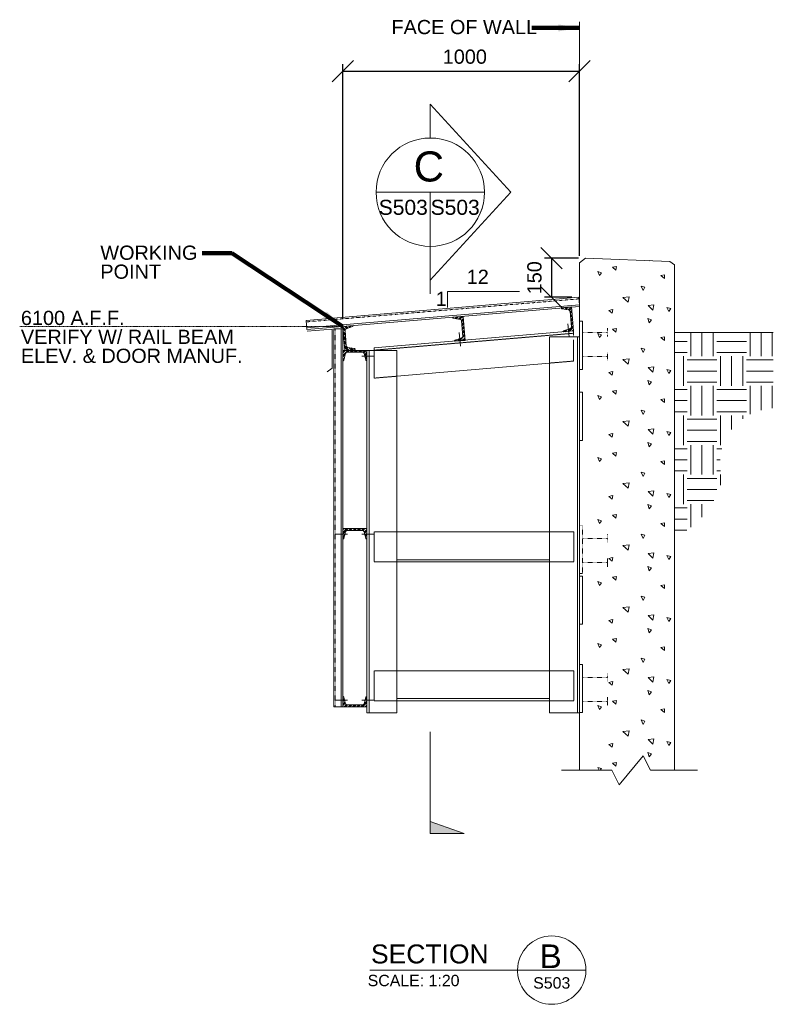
# Model space of a CAD drawing. Header units: millimetres. Extents: x -169224 to 703, y -306485 to 5405.
# Tile 7 of 7: x -6943 to -3761, y 1249 to 5405. Entities that reach past the tile are written whole.
import ezdxf

# ---------------------------------------------------------------- set-up
doc = ezdxf.new("R2010")
doc.units = ezdxf.units.MM
doc.header["$LTSCALE"] = 0.25
doc.header["$MEASUREMENT"] = 0
for name, pattern in [('DASHED', [0.75, 0.5, -0.25]), ('DGN3', [15.352176, 10.234784, -5.117392]), ('HIDDEN', [0.375, 0.25, -0.125]), ('HIDDEN2', [0.1875, 0.125, -0.0625])]:
    doc.linetypes.add(name, pattern=pattern)
doc.layers.get('Defpoints').update_dxf_attribs({"color": 5, "lineweight": 0})
for name, color, linetype, lineweight in [('G-ANN-TTLB', 7, 'Continuous', 0), ('G-ANNO-DIM', 1, 'Continuous', 0), ('G-ANNO-PATT', 9, 'Continuous', 0), ('G-ANNO-TEXT', 7, 'Continuous', 0), ('S-ANNO-DIMS', 2, 'Continuous', 0), ('S-DETL-CONC', 4, 'Continuous', 0), ('S-DETL-FNGR', 4, 'Continuous', 0), ('S-DETL-HIDE', 2, 'HIDDEN', 0), ('S-DETL-MBND', 1, 'Continuous', 0), ('S-DETL-MBND-HIDE', 1, 'HIDDEN2', 0), ('S-DETL-MBND2', 2, 'Continuous', 0), ('S-DETL-PATT', 1, 'Continuous', 0), ('S-DETL-STLS', 3, 'Continuous', 0), ('S-DETL-STLS5', 5, 'Continuous', 0), ('S-WALL-LOAD', 3, 'Continuous', 13)]:
    doc.layers.add(name, color=color, linetype=linetype, lineweight=lineweight)
doc.styles.add('1 20', font='arial.ttf', dxfattribs={"height": 60})
doc.styles.add('1 50', font='arial.ttf', dxfattribs={"height": 150})
doc.styles.add('SUBTITLE 4.7625', font='romans.shx', dxfattribs={"width": 0.8, "height": 4762.5})
doc.styles.add('TITLE20', font='simplex.shx', dxfattribs={"height": 127000})
doc.dimstyles.new('1 20', dxfattribs={"dimtxt": 60, "dimasz": 90, "dimexe": 30, "dimexo": 30, "dimgap": 30, "dimtad": 1, "dimdec": 0, "dimlfac": 0.003281, "dimzin": 11, "dimdsep": 46, "dimlunit": 5, "dimtxsty": '1 20', "dimblk1": 'OBLIQUE', "dimblk2": 'OBLIQUE', "dimsah": 1, "dimcen": 0, "dimadec": 4, "dimazin": 3, "dimtfac": 1, "dimtdec": 0, "dimtix": 1, "dimtofl": 0, "dimtmove": 0, "dimatfit": 3, "dimfxl": 1, "dimtolj": 1, "dimtzin": 0, "dimarcsym": 0})
pattern_1 = [(45, (-170610.79, -305848.261), (-8.83883476, 8.83883476), []), (45, (-170610.79, -305842.011), (-8.83883476, 8.83883476), []), (45, (-170610.79, -305848.261), (-8.83883476, 8.83883476), []), (45, (-170610.79, -305842.011), (-8.83883476, 8.83883476), [])]

# ---------------------------------------------------------------- blocks, each defined once
blk = doc.blocks.new('_Oblique')
at = {"color": 0, "linetype": 'ByBlock', "lineweight": -2}
blk.add_line((-0.5, -0.5), (0.5, 0.5), dxfattribs=at)
blk = doc.blocks.new('*D87')
at = {"layer": 'Defpoints', "color": 0, "lineweight": 0, "transparency": 16777216}
for p in [(-4578.8, 5187.9), (-4578.8, 4378.2), (-5578.8, 4110.3)]:
    blk.add_point(p, dxfattribs=at)
at = {"layer": 'G-ANNO-DIM', "color": 0, "lineweight": -2, "transparency": 16777216}
for p, q in [((-5578.8, 4140.3), (-5578.8, 5217.9)), ((-4578.8, 4408.2), (-4578.8, 5217.9)), ((-5578.8, 5187.9), (-4578.8, 5187.9))]:
    blk.add_line(p, q, dxfattribs=at)
at = {"layer": 'G-ANNO-DIM', "color": 0, "lineweight": -2, "transparency": 16777216, "xscale": 90, "yscale": 90, "zscale": 90, "rotation": 180}
blk.add_blockref('_Oblique', (-5578.8, 5187.9), dxfattribs=at)
at = {"layer": 'G-ANNO-DIM', "color": 0, "lineweight": -2, "transparency": 16777216, "xscale": 90, "yscale": 90, "zscale": 90}
blk.add_blockref('_Oblique', (-4578.8, 5187.9), dxfattribs=at)
at = {"layer": 'G-ANNO-DIM', "color": 0, "transparency": 16777216, "insert": (-5063.5, 5248.5), "char_height": 60, "attachment_point": 5, "style": '1 20'}
blk.add_mtext('\\A1;1000', dxfattribs=at)
blk = doc.blocks.new('*D88')
at = {"layer": 'Defpoints', "color": 0, "lineweight": 0, "transparency": 16777216}
for p in [(-4554.2, 4398.2), (-4697.4, 4233), (-4582, 4233)]:
    blk.add_point(p, dxfattribs=at)
at = {"layer": 'G-ANNO-DIM', "color": 0, "lineweight": -2, "transparency": 16777216}
for p, q in [((-4584.2, 4398.2), (-4727.4, 4398.2)), ((-4697.4, 4398.2), (-4697.4, 4233)), ((-4612, 4233), (-4727.4, 4233))]:
    blk.add_line(p, q, dxfattribs=at)
at = {"layer": 'G-ANNO-DIM', "color": 0, "lineweight": -2, "transparency": 16777216, "xscale": 90, "yscale": 90, "zscale": 90}
for p, rotation in [((-4697.4, 4398.2), 90), ((-4697.4, 4233), 270)]:
    blk.add_blockref('_Oblique', p, dxfattribs=dict(at, rotation=rotation))
at = {"layer": 'G-ANNO-DIM', "color": 0, "transparency": 16777216, "insert": (-4769.4, 4315.6), "char_height": 60, "attachment_point": 5, "rotation": 90, "style": '1 20'}
blk.add_mtext('\\A1;150', dxfattribs=at)

msp = doc.modelspace()

# ---------------------------------------------------------------- hatches: boundary and pattern name
at = {"layer": 'G-ANNO-PATT'}
h = msp.add_hatch(dxfattribs=at)
h.set_pattern_fill('DGN_CONCRETE', color=256, scale=2, style=0, pattern_type=2)
h.set_pattern_definition([(136.6028, (-4031.11, 3038.11), (-790.734, 785.07), [19.044, -3789.84]), (139.6021, (-4046.926, 2856.234), (-1581.468, 1308.45), [18.17, -3615.898]), (140.397, (-4220.89, 3002.78), (-395.367, 261.69), [20.526, -2032.054]), (82.824, (-4046.926, 2856.234), (395.367, 2878.59), [15.825, -3149.246]), (82.824, (-4031.11, 3038.11), (395.367, 2878.59), [15.825, -3149.246]), (90, (-4220.9, 3002.8), (-395.37, 2e-14), [15.7, -245.99]), (193.9396, (-4044.95, 2871.936), (-1976.835, -523.38), [16.295, -3242.616]), (189.396, (-4029.134, 3053.81), (-1186.101, -261.69), [16.03, -1586.943]), (189.396, (-4220.89, 3018.48), (-1186.101, -261.69), [16.03, -1586.943]), (137.9313, (-3979.714, 2903.338), (-1186.101, 1046.76), [29.293, -5829.248]), (135.206, (-4270.31, 2869.32), (-395.367, 523.38), [27.857, -1086.412]), (185.8144, (-3975.76, 2925.582), (-2372.202, -261.69002), [25.832, -5140.518]), (186.295, (-4266.355, 2891.562), (-1976.835, -261.69), [23.866, -2362.727]), (79.9213, (-3979.714, 2903.338), (395.367, 2093.52), [22.592, -4495.865]), (79.9213, (-4270.308, 2869.319), (395.367, 2093.52), [22.592, -4495.865]), (113.348, (-3916.455, 2953.06), (-395.367, 785.07), [19.952, -1975.258]), (114.9322, (-4100.3, 3015.865), (-395.367, 785.07), [18.758, -3732.834]), (114.9322, (-4203.096, 2864.085), (-395.367, 785.07), [18.758, -3732.834]), (107.9392, (-4286.123, 3077.362), (-790.734, 2355.21), [19.254, -3831.62]), (58.854, (-3916.455, 2953.06), (395.367, 523.38), [15.288, -1513.535]), (56.1196, (-4203.096, 2864.085), (1186.101, 1831.83), [14.185, -2822.725]), (56.1196, (-4100.3, 3015.865), (1186.101, 1831.83), [14.185, -2822.725]), (52.932, (-4286.12, 3077.36), (395.367, 261.69), [16.4, -639.53]), (161.688, (-4195.19, 2875.86), (-395.367, 261.69), [16.66, -816.253]), (161.688, (-3908.55, 2966.14), (-395.367, -2e-06), [16.66, -816.253]), (161.688, (-4092.39, 3027.64), (-395.367, -2e-06), [16.66, -816.253]), (161.688, (-4276.24, 3090.45), (-395.367, -2e-06), [16.66, -816.253])])
h.paths.add_polyline_path([(-4578.8, 2236.6), (-4442.8, 2236.6), (-4411.9, 2174.9), (-4310.2, 2298.3), (-4279.4, 2236.6), (-4179, 2236.6), (-4179, 3345.1), (-4179, 3378.5), (-4179, 3438.6), (-4179, 3494.7), (-4179, 3528.2), (-4179, 3588.3), (-4179, 3644.4), (-4179, 3677.9), (-4179, 3738), (-4179, 3794.1), (-4179, 3827.5), (-4179, 3887.6), (-4179, 3943.8), (-4179, 3977.2), (-4179, 4037.3), (-4179, 4084.4), (-4179, 4369.7), (-4198.1, 4384.7), (-4554.2, 4398.2), (-4578.8, 4378.2), (-4578.8, 4195), (-4578.8, 4131.7), (-4566.1, 4131.7), (-4566.1, 4084.9), (-4566.1, 3983.3), (-4566.1, 3928.5), (-4578.8, 3928.5), (-4578.8, 3832.2), (-4566.1, 3832.2), (-4566.1, 3777.5), (-4566.1, 3675.9), (-4566.1, 3629), (-4578.8, 3629), (-4578.8, 3056.6), (-4566.1, 3056.6), (-4566.1, 3001.8), (-4566.1, 2900.2), (-4566.1, 2853.4), (-4578.8, 2853.4), (-4578.8, 2683.6), (-4566.1, 2683.6), (-4566.1, 2628.9), (-4566.1, 2527.3), (-4566.1, 2480.4), (-4578.8, 2480.4), (-4578.8, 2479.3)])
at = {"layer": 'G-ANNO-TEXT', "linetype": 'Continuous', "lineweight": 0}
h = msp.add_hatch(dxfattribs=at)
h.set_pattern_fill('EARTH', scale=500)
h.paths.add_polyline_path([(-3761.4, 4084.4), (-4179, 4084.4), (-4179, 4037.3), (-4179, 3977.2), (-4179, 3943.8), (-4179, 3887.6), (-4179, 3827.5), (-4179, 3794.1), (-4179, 3738), (-4179, 3677.9), (-4179, 3644.4), (-4179, 3588.3), (-4179, 3528.2), (-4179, 3494.7), (-4179, 3438.6), (-4179, 3378.5), (-4179, 3345.1), (-4179, 3220.9, 0.231099), (-3976.9, 3466.7, -0.48947), (-3761.2, 3764.8, -0.000496)])
at = {"layer": 'G-ANNO-TEXT', "linetype": 'Continuous'}
msp.add_hatch(color=7, dxfattribs=at).paths.add_polyline_path([(-5209.4, 1970), (-5066, 1970), (-5209.4, 2020.5)])
at = {"layer": 'S-DETL-PATT', "linetype": 'Continuous'}
h = msp.add_hatch(dxfattribs=at)
h.set_pattern_fill('DGN_STEEL12', color=256, scale=10000, style=0, pattern_type=2)
h.set_pattern_definition(pattern_1)
edge = h.paths.add_edge_path()
edge.add_line((-4604.2, 4090.9), (-4647.7, 4087.3))
edge.add_line((-4647.7, 4087.3), (-4647.9, 4088.8))
edge.add_ellipse((-4644.7, 4089), major_axis=(-3.18, 0), ratio=1, start_angle=-71.456, end_angle=4.7487, ccw=False)
edge.add_line((-4645.7, 4092.1), (-4618.1, 4101.3))
edge.add_ellipse((-4620.1, 4107.3), major_axis=(-6.35, 0), ratio=1, start_angle=108.544, end_angle=184.7487)
edge.add_line((-4613.8, 4107.9), (-4619.2, 4173.9))
edge.add_ellipse((-4625.6, 4173.4), major_axis=(-6.35, 0), ratio=1, start_angle=184.7487, end_angle=260.9535)
edge.add_line((-4624.6, 4179.6), (-4653.4, 4184.2))
edge.add_ellipse((-4652.9, 4187.3), major_axis=(-3.17, 0), ratio=1, start_angle=4.7487, end_angle=80.9535, ccw=False)
edge.add_line((-4656, 4187.1), (-4656.1, 4188.6))
edge.add_line((-4656.1, 4188.6), (-4612.6, 4192.2))
edge.add_line((-4612.6, 4192.2), (-4604.2, 4090.9))
h = msp.add_hatch(dxfattribs=at)
h.set_pattern_fill('DGN_STEEL12', color=256, scale=10000, style=0, pattern_type=2)
h.set_pattern_definition(pattern_1)
edge = h.paths.add_edge_path()
edge.add_line((-5062.7, 4051.4), (-5106.3, 4047.8))
edge.add_line((-5106.3, 4047.8), (-5106.4, 4049.2))
edge.add_ellipse((-5103.2, 4049.5), major_axis=(-3.18, 0), ratio=1, start_angle=-71.456, end_angle=4.7487, ccw=False)
edge.add_line((-5104.2, 4052.5), (-5076.6, 4061.8))
edge.add_ellipse((-5078.6, 4067.8), major_axis=(-6.35, 0), ratio=1, start_angle=108.544, end_angle=184.7487)
edge.add_line((-5072.3, 4068.3), (-5077.8, 4134.3))
edge.add_ellipse((-5084.1, 4133.8), major_axis=(-6.35, 0), ratio=1, start_angle=184.7487, end_angle=260.9535)
edge.add_line((-5083.1, 4140.1), (-5111.9, 4144.7))
edge.add_ellipse((-5111.4, 4147.8), major_axis=(-3.17, 0), ratio=1, start_angle=4.7487, end_angle=80.9535, ccw=False)
edge.add_line((-5114.5, 4147.5), (-5114.7, 4149))
edge.add_line((-5114.7, 4149), (-5071.1, 4152.6))
edge.add_line((-5071.1, 4152.6), (-5062.7, 4051.4))
h = msp.add_hatch(dxfattribs=at)
h.set_pattern_fill('DGN_STEEL14', color=256, scale=10000, angle=270, style=0, pattern_type=2)
h.set_pattern_definition([(315, (-170610.79, -305848.261), (8.83883476, 8.83883476), []), (315, (-170604.54, -305848.261), (8.83883476, 8.83883476), []), (315, (-170610.79, -305848.261), (8.83883476, 8.83883476), []), (315, (-170604.54, -305848.261), (8.83883476, 8.83883476), [])])
edge = h.paths.add_edge_path()
edge.add_line((-5578.8, 4110.3), (-5535.3, 4113.9))
edge.add_line((-5535.3, 4113.9), (-5535.1, 4112.5))
edge.add_ellipse((-5538.3, 4112.2), major_axis=(-3.18, 0), ratio=1, start_angle=108.544, end_angle=184.7487, ccw=False)
edge.add_line((-5537.3, 4109.2), (-5564.9, 4099.9))
edge.add_ellipse((-5562.9, 4093.9), major_axis=(-6.35, 0), ratio=1, start_angle=-71.456, end_angle=4.7487)
edge.add_line((-5569.2, 4093.4), (-5563.7, 4027.4))
edge.add_ellipse((-5557.4, 4027.9), major_axis=(-6.35, 0), ratio=1, start_angle=4.7487, end_angle=80.9535)
edge.add_line((-5558.4, 4021.6), (-5529.6, 4017))
edge.add_ellipse((-5530.1, 4013.9), major_axis=(-3.18, 0), ratio=1, start_angle=184.7487, end_angle=260.9535, ccw=False)
edge.add_line((-5527, 4014.2), (-5526.8, 4012.7))
edge.add_line((-5526.8, 4012.7), (-5570.4, 4009.1))
edge.add_line((-5570.4, 4009.1), (-5578.8, 4110.3))
h = msp.add_hatch(dxfattribs=at)
h.set_pattern_fill('DGN_STEEL12', color=256, scale=10000, style=0, pattern_type=2)
h.set_pattern_definition(pattern_1)
edge = h.paths.add_edge_path()
edge.add_line((-5477.2, 3985.2), (-5486.1, 3985.2))
edge.add_line((-5486.1, 3985.2), (-5481.8, 3967.8))
edge.add_arc((-5478.7, 3968.5), 3.18, -166.2047, -90)
edge.add_line((-5478.7, 3965.4), (-5477.2, 3965.4))
edge.add_line((-5477.2, 3965.4), (-5477.2, 3985.2))
edge = h.paths.add_edge_path()
edge.add_line((-5477.2, 4009.1), (-5578.8, 4009.1))
edge.add_line((-5578.8, 4009.1), (-5578.8, 3965.4))
edge.add_line((-5578.8, 3965.4), (-5577.3, 3965.4))
edge.add_arc((-5577.3, 3968.5), 3.18, -90, -13.7953)
edge.add_line((-5574.3, 3967.8), (-5567.3, 3996.1))
edge.add_arc((-5561.1, 3994.6), 6.35, 90, 166.2047, ccw=False)
edge.add_line((-5561.1, 4000.9), (-5494.9, 4000.9))
edge.add_arc((-5494.9, 3994.6), 6.35, 13.7953, 90, ccw=False)
edge.add_line((-5488.7, 3996.1), (-5486.1, 3985.2))
edge.add_line((-5486.1, 3985.2), (-5477.2, 3985.2))
edge.add_line((-5477.2, 3985.2), (-5477.2, 4009.1))
h = msp.add_hatch(dxfattribs=at)
h.set_pattern_fill('DGN_STEEL15', color=256, scale=10000, style=0, pattern_type=2)
h.set_pattern_definition([(45, (-161830.86, -306636.991), (-8.83883476, 8.83883476), []), (45, (-161830.86, -306630.741), (-8.83883476, 8.83883476), []), (45, (-161830.86, -306636.991), (-8.83883476, 8.83883476), []), (45, (-161830.86, -306630.741), (-8.83883476, 8.83883476), [])])
edge = h.paths.add_edge_path()
edge.add_ellipse((-5561.1, 3242.2), major_axis=(-6.35, 0), ratio=1, start_angle=270, end_angle=346.2047)
edge.add_line((-5567.3, 3243.7), (-5574.3, 3215.4))
edge.add_ellipse((-5577.3, 3216.2), major_axis=(-3.17, 0), ratio=1, start_angle=90, end_angle=166.2047, ccw=False)
edge.add_line((-5577.3, 3213), (-5578.8, 3213))
edge.add_line((-5578.8, 3213), (-5578.8, 3256.7))
edge.add_line((-5578.8, 3256.7), (-5477.2, 3256.7))
edge.add_line((-5477.2, 3256.7), (-5477.2, 3213))
edge.add_line((-5477.2, 3213), (-5478.7, 3213))
edge.add_ellipse((-5478.7, 3216.2), major_axis=(-3.18, 0), ratio=1, start_angle=13.7953, end_angle=90, ccw=False)
edge.add_line((-5481.8, 3215.4), (-5488.7, 3243.7))
edge.add_ellipse((-5494.9, 3242.2), major_axis=(-6.35, 0), ratio=1, start_angle=193.7953, end_angle=270)
edge.add_line((-5494.9, 3248.5), (-5561.1, 3248.5))
h = msp.add_hatch(dxfattribs=at)
h.set_pattern_fill('DGN_STEEL13', color=256, scale=10000, style=0, pattern_type=2)
h.set_pattern_definition([(45, (-170610.79, -305464.031), (-8.83883476, 8.83883476), []), (45, (-170610.79, -305457.781), (-8.83883476, 8.83883476), []), (45, (-170610.79, -305464.031), (-8.83883476, 8.83883476), []), (45, (-170610.79, -305457.781), (-8.83883476, 8.83883476), [])])
edge = h.paths.add_edge_path()
edge.add_line((-5578.8, 2504.3), (-5578.8, 2548))
edge.add_line((-5578.8, 2548), (-5577.3, 2548))
edge.add_ellipse((-5577.3, 2544.9), major_axis=(-3.17, 0), ratio=1, start_angle=193.7953, end_angle=270, ccw=False)
edge.add_line((-5574.3, 2545.6), (-5567.3, 2517.3))
edge.add_ellipse((-5561.1, 2518.8), major_axis=(-6.35, 0), ratio=1, start_angle=13.7953, end_angle=90)
edge.add_line((-5561.1, 2512.5), (-5494.9, 2512.5))
edge.add_ellipse((-5494.9, 2518.8), major_axis=(-6.35, 0), ratio=1, start_angle=90, end_angle=166.2047)
edge.add_line((-5488.7, 2517.3), (-5481.8, 2545.6))
edge.add_ellipse((-5478.7, 2544.9), major_axis=(-3.18, 0), ratio=1, start_angle=270, end_angle=346.2047, ccw=False)
edge.add_line((-5478.7, 2548), (-5477.2, 2548))
edge.add_line((-5477.2, 2548), (-5477.2, 2504.3))
edge.add_line((-5477.2, 2504.3), (-5578.8, 2504.3))

# ---------------------------------------------------------------- linework, layer by layer
at = {"layer": 'G-ANN-TTLB', "color": 7, "linetype": 'Continuous', "lineweight": 13}
msp.add_line((-5464, 1393.2, 149.4), (-4552.1, 1393.2, 149.4), dxfattribs=at)
at = {"layer": 'G-ANN-TTLB', "color": 7, "linetype": 'Continuous', "lineweight": 0}
for start, end in [(0, 180), (180, 188.8692), (350.5695, 0), (188.8692, 350.5695)]:
    msp.add_arc((-4696.5, 1393.2, 149.4), 144.4, start, end, dxfattribs=at)
at = {"layer": 'G-ANNO-DIM', "linetype": 'Continuous'}
msp.add_line((-4578.8, 4436.9), (-4578.8, 5396.2), dxfattribs=at)
at = {"layer": 'G-ANNO-PATT', "elevation": -47.8, "flags": 128}
msp.add_lwpolyline([(-4578.8, 2236.6), (-4442.8, 2236.6), (-4411.9, 2174.9), (-4310.2, 2298.3), (-4279.4, 2236.6), (-4179, 2236.6), (-4179, 3345.1), (-4179, 3378.5), (-4179, 3438.6), (-4179, 3494.7), (-4179, 3528.2), (-4179, 3588.3), (-4179, 3644.4), (-4179, 3677.9), (-4179, 3738), (-4179, 3794.1), (-4179, 3827.5), (-4179, 3887.6), (-4179, 3943.8), (-4179, 3977.2), (-4179, 4037.3), (-4179, 4084.4), (-4179, 4369.7), (-4198.1, 4384.7), (-4554.2, 4398.2), (-4578.8, 4378.2), (-4578.8, 4195), (-4578.8, 4131.7), (-4566.1, 4131.7), (-4566.1, 4084.9), (-4566.1, 3983.3), (-4566.1, 3928.5), (-4578.8, 3928.5), (-4578.8, 3832.2), (-4566.1, 3832.2), (-4566.1, 3777.5), (-4566.1, 3675.9), (-4566.1, 3629), (-4578.8, 3629), (-4578.8, 3056.6), (-4566.1, 3056.6), (-4566.1, 3001.8), (-4566.1, 2900.2), (-4566.1, 2853.4), (-4578.8, 2853.4), (-4578.8, 2683.6), (-4566.1, 2683.6), (-4566.1, 2628.9), (-4566.1, 2527.3), (-4566.1, 2480.4), (-4578.8, 2480.4), (-4578.8, 2479.3), (-4578.8, 2236.6)], dxfattribs=at)
at = {"layer": 'G-ANNO-TEXT'}
msp.add_line((-5438.2, 4676.7), (-4980.6, 4676.7), dxfattribs=at)
at = {"layer": 'G-ANNO-TEXT', "color": 7, "linetype": 'Continuous', "lineweight": 0}
for p, q in [((-5209.4, 4676.7), (-5209.4, 4247.1)), ((-5209.4, 2399.6), (-5209.4, 1970))]:
    msp.add_line(p, q, dxfattribs=at)
at = {"layer": 'G-ANNO-TEXT', "linetype": 'DASHED'}
msp.add_line((-5578.8, 4110.3), (-6942.6, 4110.3), dxfattribs=at)
at = {"layer": 'G-ANNO-TEXT', "extrusion": (0, 0, -1), "flags": 128}
msp.add_lwpolyline([(5209.4, 4905.5), (5209.4, 5048.5), (4869.6, 4677.1), (5209.4, 4305.6), (5209.4, 4448, -1), (5209.4, 4905.5, -1)], format="xyb", dxfattribs=at)
at = {"layer": 'G-ANNO-TEXT', "color": 7, "linetype": 'Continuous', "lineweight": 13, "flags": 128}
msp.add_lwpolyline([(-5209.4, 1970), (-5066, 1970), (-5209.4, 2020.5), (-5209.4, 1970)], dxfattribs=at)
at = {"layer": 'G-ANNO-TEXT'}
msp.add_circle((-5209.4, 4676.7), 228.8, dxfattribs=at)
at = {"layer": 'S-ANNO-DIMS', "flags": 128}
msp.add_lwpolyline([(-4832.5, 4257.4), (-5136.5, 4257.4), (-5136.5, 4190.4)], dxfattribs=at)
at = {"layer": 'S-DETL-CONC', "extrusion": (0, 0, -1), "flags": 128}
msp.add_lwpolyline([(4081.8, 2236.6), (4279.4, 2236.6), (4310.2, 2298.3), (4411.9, 2174.9), (4442.8, 2236.6), (4654.8, 2236.6)], dxfattribs=at)
at = {"layer": 'S-DETL-FNGR'}
msp.add_line((-4179, 4084.4), (-3761.4, 4084.4), dxfattribs=at)
at = {"layer": 'S-DETL-HIDE'}
msp.add_line((-4604.2, 4090.9), (-4604.2, 4066.9), dxfattribs=at)
at = {"layer": 'S-DETL-HIDE', "flags": 128}
msp.add_lwpolyline([(-4578.8, 3928.5), (-4566.1, 3928.5), (-4566.1, 4131.7), (-4578.8, 4131.7), (-4578.8, 3928.5)], dxfattribs=at)
at = {"layer": 'S-DETL-HIDE', "extrusion": (0, 0, -1), "flags": 128}
for points in [[(4578.8, 3270), (4566.1, 3270), (4566.1, 3066.8), (4578.8, 3066.8), (4578.8, 3270)], [(4578.8, 2683.6), (4566.1, 2683.6), (4566.1, 2480.4), (4578.8, 2480.4), (4578.8, 2683.6)]]:
    msp.add_lwpolyline(points, dxfattribs=at)
at = {"layer": 'S-DETL-MBND', "color": 1, "const_width": 3.17, "flags": 128}
msp.add_lwpolyline([(-5580.4, 4110.3, 1), (-5577.2, 4110.3, 1), (-5580.4, 4110.3, 1)], format="xyb", dxfattribs=at)
at = {"layer": 'S-DETL-MBND-HIDE', "color": 1, "linetype": 'HIDDEN2'}
msp.add_line((-4581.5, 4226.6), (-5733.3, 4129.3), dxfattribs=at)
at = {"layer": 'S-DETL-MBND-HIDE'}
msp.add_line((-5610.6, 4100.4), (-5610.6, 2504.3), dxfattribs=at)
at = {"layer": 'S-DETL-MBND-HIDE', "color": 1, "linetype": 'DGN3'}
msp.add_line((-4604.2, 4081.4), (-5446.2, 4009.9), dxfattribs=at)
at = {"layer": 'S-DETL-MBND-HIDE', "linetype": 'DGN3'}
for p, q in [((-4604.2, 4053), (-4604.2, 3963.9)), ((-5446.2, 4019.4), (-5446.2, 3892)), ((-4604.2, 3963.9), (-4705.8, 3955.4)), ((-5350.2, 3900), (-5446.2, 3892))]:
    msp.add_line(p, q, dxfattribs=at)
at = {"layer": 'S-DETL-MBND-HIDE', "linetype": 'DGN3', "flags": 128}
for points in [[(-5350.2, 3243), (-5446.2, 3243), (-5446.2, 3116), (-5350.2, 3116)], [(-5350.2, 2656.7), (-5446.2, 2656.7), (-5446.2, 2529.7), (-5350.2, 2529.7)]]:
    msp.add_lwpolyline(points, dxfattribs=at)
at = {"layer": 'S-DETL-MBND-HIDE', "linetype": 'DGN3', "extrusion": (0, 0, -1), "flags": 128}
for points in [[(4603.7, 3243), (4603.7, 3116), (4705.8, 3116)], [(4603.7, 2656.7), (4603.7, 2529.7), (4705.8, 2529.7)]]:
    msp.add_lwpolyline(points, dxfattribs=at)
at = {"layer": 'S-DETL-MBND-HIDE', "linetype": 'DGN3'}
for points in [[(-4603.7, 3243), (-4705.8, 3243)], [(-4705.8, 3125.6), (-5350.2, 3125.6)], [(-4603.7, 2656.7), (-4705.8, 2656.7)], [(-4705.8, 2539.3), (-5350.2, 2539.3)]]:
    msp.add_open_spline(points, degree=1, dxfattribs=at)
at = {"layer": 'S-DETL-MBND2', "color": 2}
for p, q in [((-4582, 4233), (-5733.9, 4135.6)), ((-4579.3, 4201.3), (-4582, 4233)), ((-5730.7, 4097.7), (-5733.9, 4135.6)), ((-5616.9, 4100.4), (-5616.9, 2504.3)), ((-5585.2, 4100.4), (-5616.9, 4100.4)), ((-4604.2, 4090.9), (-5446.2, 4019.4)), ((-4705.8, 4066.9), (-4705.8, 2479.3)), ((-4705.8, 4066.9), (-4588.3, 4066.9)), ((-5467.7, 4009.1), (-5350.2, 4009.1)), ((-5350.2, 4009.1), (-5350.2, 2479.3)), ((-4705.8, 3955), (-5350.2, 3900)), ((-5585.2, 2504.3), (-5616.9, 2504.3)), ((-5350.2, 2479.3), (-5467.7, 2479.3))]:
    msp.add_line(p, q, dxfattribs=at)
for points in [[(-4705.8, 3243), (-5350.2, 3243)], [(-4705.8, 3116), (-5350.2, 3116)], [(-4705.8, 2656.7), (-5350.2, 2656.7)], [(-4705.8, 2529.7), (-5350.2, 2529.7)], [(-4588.3, 2479.3), (-4705.8, 2479.3)]]:
    msp.add_open_spline(points, degree=1, dxfattribs=at)
at = {"layer": 'S-DETL-STLS'}
for p, q in [((-5585.2, 4100.4), (-5585.2, 2504.3)), ((-5578.8, 4100.4), (-5585.2, 4100.4)), ((-5578.8, 4100.4), (-5578.8, 2504.3)), ((-4588.3, 4066.9), (-4588.3, 2479.3)), ((-4588.3, 4066.9), (-4578.8, 4066.9)), ((-5477.2, 4009.1), (-5477.2, 2479.3)), ((-5477.2, 4009.1), (-5467.7, 4009.1)), ((-5467.7, 4009.1), (-5467.7, 2479.3)), ((-5578.8, 2504.3), (-5585.2, 2504.3)), ((-5467.7, 2479.3), (-5477.2, 2479.3))]:
    msp.add_line(p, q, dxfattribs=at)
at = {"layer": 'S-DETL-STLS', "linetype": 'HIDDEN'}
for p, q in [((-4461.3, 4102.4), (-4461.3, 4067.4)), ((-4461.3, 4000.8), (-4461.3, 3965.8))]:
    msp.add_line(p, q, dxfattribs=at)
at = {"layer": 'S-DETL-STLS', "extrusion": (0, 0, -1), "flags": 128}
msp.add_lwpolyline([(5731.2, 4104), (4579.3, 4201.3), (4578.8, 4195), (5730.7, 4097.7)], dxfattribs=at)
for points in [[(4604.2, 4090.9), (4647.7, 4087.3), (4647.9, 4088.8, 0.345327), (4645.7, 4092.1), (4618.1, 4101.3, -0.345327), (4613.8, 4107.9), (4619.2, 4173.9, -0.345327), (4624.6, 4179.6), (4653.4, 4184.2, 0.345327), (4656, 4187.1), (4656.1, 4188.6), (4612.6, 4192.2), (4604.2, 4090.9)], [(5062.7, 4051.4), (5106.3, 4047.8), (5106.4, 4049.2, 0.345327), (5104.2, 4052.5), (5076.6, 4061.8, -0.345327), (5072.3, 4068.3), (5077.8, 4134.3, -0.345327), (5083.1, 4140.1), (5111.9, 4144.7, 0.345327), (5114.5, 4147.5), (5114.7, 4149), (5071.1, 4152.6), (5062.7, 4051.4)], [(5578.8, 4110.3), (5535.3, 4113.9), (5535.1, 4112.5, 0.345327), (5537.3, 4109.2), (5564.9, 4099.9, -0.345327), (5569.2, 4093.4), (5563.7, 4027.4, -0.345327), (5558.4, 4021.6), (5529.6, 4017, 0.345327), (5527, 4014.2), (5526.8, 4012.7), (5570.4, 4009.1), (5578.8, 4110.3)], [(5477.2, 4009.1), (5477.2, 3965.4), (5478.7, 3965.4, 0.345327), (5481.8, 3967.8), (5488.7, 3996.1, -0.345327), (5494.9, 4000.9), (5561.1, 4000.9, -0.345327), (5567.3, 3996.1), (5574.3, 3967.8, 0.345327), (5577.3, 3965.4), (5578.8, 3965.4), (5578.8, 4009.1), (5477.2, 4009.1)], [(5561.1, 3248.5, -0.345327), (5567.3, 3243.7), (5574.3, 3215.4, 0.345327), (5577.3, 3213), (5578.8, 3213), (5578.8, 3256.7), (5477.2, 3256.7), (5477.2, 3213), (5478.7, 3213, 0.345327), (5481.8, 3215.4), (5488.7, 3243.7, -0.345327), (5494.9, 3248.5), (5561.1, 3248.5)], [(5578.8, 2504.3), (5578.8, 2548), (5577.3, 2548, 0.345327), (5574.3, 2545.6), (5567.3, 2517.3, -0.345327), (5561.1, 2512.5), (5494.9, 2512.5, -0.345327), (5488.7, 2517.3), (5481.8, 2545.6, 0.345327), (5478.7, 2548), (5477.2, 2548), (5477.2, 2504.3), (5578.8, 2504.3)]]:
    msp.add_lwpolyline(points, format="xyb", dxfattribs=at)
at = {"layer": 'S-DETL-STLS', "color": 3, "extrusion": (0, 0, -1), "flags": 128}
msp.add_lwpolyline([(5728.6, 4090.5), (5623.9, 4099.2), (5623.9, 3934.1), (5644.3, 3918.2)], dxfattribs=at)
at = {"layer": 'S-DETL-STLS', "linetype": 'HIDDEN'}
for points in [[(-4566.1, 4084.9), (-4461.3, 4084.9)], [(-4566.1, 3983.3), (-4461.3, 3983.3)], [(-4566.1, 3215.2), (-4461.3, 3215.2)], [(-4461.3, 3215.2), (-4461.3, 3232.7)], [(-4461.3, 3215.2), (-4461.3, 3197.7)], [(-4461.3, 3113.6), (-4461.3, 3131.1)], [(-4566.1, 3113.6), (-4461.3, 3113.6)], [(-4461.3, 3113.6), (-4461.3, 3096.1)], [(-4566.1, 2628.9), (-4461.3, 2628.9)], [(-4461.3, 2628.9), (-4461.3, 2646.3)], [(-4461.3, 2628.9), (-4461.3, 2611.4)], [(-4461.3, 2527.3), (-4461.3, 2544.7)], [(-4566.1, 2527.3), (-4461.3, 2527.3)], [(-4461.3, 2527.3), (-4461.3, 2509.8)]]:
    msp.add_open_spline(points, degree=1, dxfattribs=at)
at = {"layer": 'S-DETL-STLS'}
msp.add_open_spline([(-4578.8, 2479.3), (-4588.3, 2479.3)], degree=1, dxfattribs=at)
at = {"layer": 'S-DETL-STLS5'}
for p, q in [((-4628.4, 4120.5), (-4623.4, 4066.1)), ((-5087.2, 4084), (-5081.9, 4026.6)), ((-5497.6, 3985.2), (-5445.3, 3985.2)), ((-5558.5, 3232.8), (-5610.8, 3232.8)), ((-5497.6, 3232.8), (-5445.3, 3232.8)), ((-5558.5, 2532.6), (-5610.8, 2532.6)), ((-5497.6, 2532.6), (-5445.3, 2532.6))]:
    msp.add_line(p, q, dxfattribs=at)
at = {"layer": 'S-WALL-LOAD'}
for p, q in [((-4578.8, 4378.2, -89.4), (-4554.2, 4398.2, -89.4)), ((-4578.8, 4378.2, -89.4), (-4578.8, 2236.6, -89.4)), ((-4198.1, 4384.7, -89.4), (-4554.2, 4398.2, -89.4)), ((-4198.1, 4384.7, -89.4), (-4179, 4369.7, -89.4)), ((-4179, 4369.7, -89.4), (-4179, 2236.6, -89.4))]:
    msp.add_line(p, q, dxfattribs=at)

# ---------------------------------------------------------------- texts
at = {"layer": 'G-ANN-TTLB', "color": 7, "linetype": 'Continuous', "lineweight": 13, "insert": (-5459.6, 1420.2, 149.4), "char_height": 80, "attachment_point": 7, "style": 'SUBTITLE 4.7625'}
msp.add_mtext('{\\fArial|b0|i0|c0|p34;\\W1;SECTION}', dxfattribs=at)
at = {"layer": 'G-ANN-TTLB', "color": 7, "linetype": 'Continuous', "lineweight": 0}
for s, insert, char_height, attachment_point, style in [('{\\fArial|b0|i0|c0|p34;B}', (-4700.9, 1451.6, 149.4), 100, 5, 'TITLE20'), ('SCALE: 1:20', (-5279.7, 1324.6, 149.4), 48, 8, '1 50'), ('S503', (-4696.5, 1314.4, 149.4), 48, 8, '1 20')]:
    msp.add_mtext(s, dxfattribs=dict(at, insert=insert, char_height=char_height, attachment_point=attachment_point, style=style))
at = {"layer": 'G-ANNO-TEXT', "color": 7, "char_height": 60, "attachment_point": 1, "line_spacing_factor": 0.8, "style": '1 20'}
for s, insert in [('FACE OF WALL', (-5373.2, 5403.9)), ('WORKING \\PPOINT', (-6602.1, 4451.4)), ('12', (-5055.5, 4349.5)), ('1', (-5186.4, 4257))]:
    msp.add_mtext(s, dxfattribs=dict(at, insert=insert))
at = {"layer": 'G-ANNO-TEXT', "color": 7, "linetype": 'Continuous', "lineweight": 0, "style": 'TITLE20'}
for s, insert, char_height, attachment_point in [('{\\fArial|b0|i0|c0|p34;C}', (-5215.4, 4784.6), 127, 5), ('{\\fArial|b0|i0|c0|p34;S503}', (-5323.3, 4580.3), 63.5, 8), ('{\\fArial|b0|i0|c0|p34;S503}', (-5104.2, 4580.3), 63.5, 8)]:
    msp.add_mtext(s, dxfattribs=dict(at, insert=insert, char_height=char_height, attachment_point=attachment_point))
at = {"layer": 'G-ANNO-TEXT', "color": 7, "insert": (-6937.5, 4176.2), "char_height": 60, "width": 1360.844, "attachment_point": 1, "line_spacing_factor": 0.8, "style": '1 20'}
msp.add_mtext('6100 A.F.F.\\PVERIFY W/ RAIL BEAM\\PELEV. & DOOR MANUF.', dxfattribs=at)

# ---------------------------------------------------------------- dimensions: what is measured, and where the dimension line sits
at = {"layer": 'G-ANNO-DIM'}
dim = msp.add_linear_dim(base=(-4578.8, 5187.9), p1=(-5578.8, 4110.3), p2=(-4578.8, 4378.2), dimstyle='1 20', override={"dimlfac": 1, "dimfrac": 2}, dxfattribs=at)
dim.commit()
dim.dimension.update_dxf_attribs({"geometry": '*D87', "text_midpoint": (-5063.5, 5187.9), "dimtype": 160})
dim = msp.add_linear_dim(base=(-4697.4, 4233), p1=(-4554.2, 4398.2), p2=(-4582, 4233), angle=90, text='150', dimstyle='1 20', override={"dimscale": 1, "dimtxt": 60, "dimasz": 90, "dimexe": 30, "dimexo": 30, "dimgap": 30, "dimtad": 1, "dimjust": 0, "dimtih": 0, "dimtoh": 0, "dimlfac": 1, "dimblk1": 'Oblique', "dimblk2": 'Oblique', "dimsah": 1, "dimcen": 0, "dimse1": 0, "dimse2": 0, "dimtol": 0, "dimtfac": 1, "dimtix": 1, "dimtofl": 0, "dimtmove": 2, "dimatfit": 3, "dimfrac": 2}, dxfattribs=at)
dim.commit()
dim.dimension.update_dxf_attribs({"geometry": '*D88', "text_midpoint": (-4769.4, 4315.6), "dimtype": 160, "text_rotation": 90})

# ---------------------------------------------------------------- leaders
at = {"layer": 'G-ANNO-TEXT', "linetype": 'Continuous'}
msp.add_leader([(-4578.8, 5370.2), (-4780.2, 5370.2)], dimstyle='1 20', override={"dimscale": 1, "dimtxt": 60, "dimasz": 90, "dimgap": 30, "dimtad": 1, "dimclrd": 0, "dimlwd": 65534}, dxfattribs=at)
at = {"layer": 'G-ANNO-TEXT'}
msp.add_leader([(-5578.8, 4110.3), (-6047.6, 4419.7), (-6171.7, 4419.7)], dimstyle='1 20', override={"dimscale": 1, "dimtxt": 60, "dimasz": 90, "dimgap": 30, "dimtad": 1, "dimclrd": 0, "dimlwd": 65534}, dxfattribs=at)

doc.saveas('drawing.dxf')
